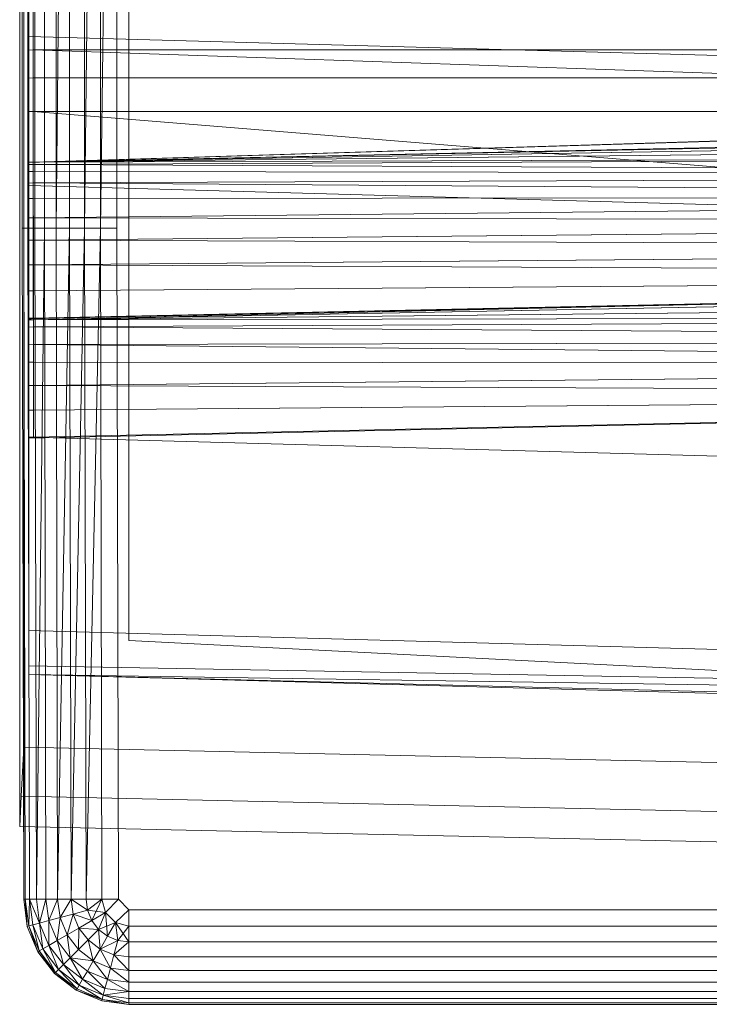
# Model space of a CAD drawing. Header units: metres. Extents: x 397.7 to 427.5, y 12.7 to 28.4.
# Tile 45 of 130: x 407.5527 to 407.6487, y 26.1113 to 26.2484. Entities that reach past the tile are written whole.
import ezdxf

# ---------------------------------------------------------------- set-up
doc = ezdxf.new("R2010")
doc.units = ezdxf.units.M
doc.layers.add('A-DETL-____-MBND', color=7, linetype='Continuous', lineweight=18)

# ---------------------------------------------------------------- blocks, each defined once
blk = doc.blocks.new('Family - Inodor P4-153813-07_CLI_AIRE_P4')
at = {"layer": 'A-DETL-____-MBND', "color": 253, "true_color": 0xaaaaaa}
for p, q in [((0.00056, 0.01465), (0.00056, 0.38826)), ((0.00056, 0.01465), (0.00056, 0.38826)), ((0, 0.36417), (0, 0.03582)), ((0, 0.03582), (0, 0.36417)), ((0.00056, 0.36417), (0.00056, 0.03582)), ((0.00056, 0.03582), (0.00056, 0.36417)), ((0.01521, 0.35403), (0.01521, 0.05064)), ((0.01521, 0.35403), (0.01521, 0.05064)), ((0.00036, 0.10805), (0.00036, 0.29485)), ((0.00036, 0.10805), (0.00036, 0.29485)), ((0.00056, 0.10805), (0.00056, 0.29485)), ((0.00056, 0.29485), (0.00056, 0.10805)), ((0.00056, 0.10805), (0.00056, 0.29485)), ((0.00116, 0.10805), (0.00116, 0.29485)), ((0.00116, 0.29485), (0.00116, 0.10805)), ((0.00116, 0.10805), (0.00116, 0.29485)), ((0.00213, 0.10805), (0.00213, 0.29485)), ((0.00213, 0.29485), (0.00213, 0.10805)), ((0.00213, 0.10805), (0.00213, 0.29485)), ((0.00345, 0.10805), (0.00345, 0.29485)), ((0.00345, 0.29485), (0.00345, 0.10805)), ((0.00345, 0.10805), (0.00345, 0.29485)), ((0.00508, 0.10805), (0.00508, 0.29485)), ((0.00508, 0.29485), (0.00508, 0.10805)), ((0.00696, 0.29485), (0.00508, 0.10805)), ((0.00508, 0.10805), (0.00508, 0.29485)), ((0.00508, 0.10805), (0.00696, 0.29485)), ((0.00696, 0.10805), (0.00696, 0.29485)), ((0.00696, 0.10805), (0.00696, 0.29485)), ((0.00696, 0.10805), (0.00696, 0.29485)), ((0.00904, 0.10805), (0.00904, 0.29485)), ((0.00904, 0.29485), (0.00904, 0.10805)), ((0.01126, 0.29485), (0.00904, 0.10805)), ((0.00904, 0.10805), (0.00904, 0.29485)), ((0.00904, 0.10805), (0.01126, 0.29485)), ((0.01126, 0.10805), (0.01126, 0.29485)), ((0.01354, 0.29485), (0.01126, 0.10805)), ((0.01126, 0.10805), (0.01126, 0.29485)), ((0.01126, 0.10805), (0.01126, 0.29485)), ((0.01126, 0.10805), (0.01354, 0.29485)), ((0.01354, 0.10805), (0.01354, 0.29485)), ((0.01354, 0.29485), (0.01354, 0.10805)), ((0.01354, 0.10805), (0.01354, 0.29485)), ((0.00127, 0.11722), (0.00127, 0.28262)), ((0.00127, 0.13284), (0.00127, 0.26701)), ((0.00127, 0.267), (0.00127, 0.13339)), ((0.00186, 0.26697), (0.00186, 0.13288)), ((0.00186, 0.13288), (0.00186, 0.26697)), ((0.00186, 0.13288), (0.00186, 0.26697)), ((0.00186, 0.13288), (0.00186, 0.26697)), ((0.00127, 0.13475), (0.00127, 0.15852)), ((0.51095, 0.12067), (0.00127, 0.13475)), ((0.00127, 0.11399), (0.00127, 0.13475)), ((0.52327, 0.1334), (0.00127, 0.11723)), ((0.00127, 0.13339), (0.00127, 0.13285)), ((0.00187, 0.11726), (0.52327, 0.1334)), ((0.00187, 0.11726), (0.52327, 0.1334)), ((0.00186, 0.13288), (0.00127, 0.13285)), ((0.00186, 0.13288), (0.00127, 0.13285)), ((0.00186, 0.13288), (0.00127, 0.13284)), ((0.00186, 0.13288), (0.00127, 0.13284)), ((0.00127, 0.13285), (0.00127, 0.12897)), ((0.00127, 0.13284), (0.00127, 0.11728)), ((0.00186, 0.13288), (0.28176, 0.13288)), ((0.28176, 0.13288), (0.00186, 0.13288)), ((0.00186, 0.12899), (0.00186, 0.13288)), ((0.00186, 0.13288), (0.00186, 0.12899)), ((0.28176, 0.13288), (0.00186, 0.13288)), ((0.28176, 0.13288), (0.00186, 0.13288)), ((0.28176, 0.12326), (0.00186, 0.13288)), ((0.00186, 0.13288), (0.00187, 0.11726)), ((0.28176, 0.12326), (0.00186, 0.13288)), ((0.00187, 0.11726), (0.00186, 0.13288)), ((0.00187, 0.11726), (0.51154, 0.13288)), ((0.00187, 0.11726), (0.51154, 0.13288)), ((0.00186, 0.12899), (0.00127, 0.12897)), ((0.00186, 0.12899), (0.00127, 0.12897)), ((0.00127, 0.12897), (0.00127, 0.12431)), ((0.00186, 0.12899), (0.28176, 0.12899)), ((0.28176, 0.12899), (0.00186, 0.12899)), ((0.00186, 0.12431), (0.00186, 0.12899)), ((0.00186, 0.12899), (0.00186, 0.12431)), ((0.00186, 0.12431), (0.00127, 0.12431)), ((0.00127, 0.12431), (0.00186, 0.12431)), ((0.00127, 0.12431), (0.00127, 0.1243)), ((0.00186, 0.12431), (0.00127, 0.1243)), ((0.00127, 0.1243), (0.00186, 0.12431)), ((0.00186, 0.12431), (0.00127, 0.12428)), ((0.00186, 0.12431), (0.00127, 0.12428)), ((0.00127, 0.1243), (0.00127, 0.12428)), ((0.00127, 0.12428), (0.00127, 0.09539)), ((0.00186, 0.12431), (0.28176, 0.12431)), ((0.28176, 0.12431), (0.00186, 0.12431)), ((0.28175, 0.10165), (0.00186, 0.12431)), ((0.00186, 0.12431), (0.00192, 0.09531)), ((0.28175, 0.10165), (0.00186, 0.12431)), ((0.00192, 0.09531), (0.00186, 0.12431)), ((0.28176, 0.12326), (0.00187, 0.11726)), ((0.00187, 0.11726), (0.28176, 0.12326)), ((0.00187, 0.11726), (0.28176, 0.12326)), ((0.00187, 0.11726), (0.28176, 0.12326)), ((0.28176, 0.12295), (0.00187, 0.11726)), ((0.00187, 0.11726), (0.28176, 0.12295)), ((0.28176, 0.12197), (0.00187, 0.11726)), ((0.00187, 0.11726), (0.28176, 0.12197)), ((0.28176, 0.12037), (0.00187, 0.11726)), ((0.00187, 0.11726), (0.28176, 0.12037)), ((0.28176, 0.11819), (0.00187, 0.11726)), ((0.00187, 0.11694), (0.28176, 0.11819)), ((0.00187, 0.11726), (0.28176, 0.11819)), ((0.00187, 0.11694), (0.28176, 0.11819)), ((0.00187, 0.11726), (0.00127, 0.11728)), ((0.00127, 0.11728), (0.00187, 0.11726)), ((0.00127, 0.11728), (0.00127, 0.11723)), ((0.00187, 0.11726), (0.00127, 0.11723)), ((0.00187, 0.11726), (0.00127, 0.11723)), ((0.00127, 0.11722), (0.00187, 0.11726)), ((0.00187, 0.11726), (0.00127, 0.11722)), ((0.00127, 0.11722), (0.00127, 0.11691)), ((0.00187, 0.11694), (0.00127, 0.11691)), ((0.00187, 0.11694), (0.00127, 0.11691)), ((0.00127, 0.11691), (0.00127, 0.11594)), ((0.00187, 0.11694), (0.00187, 0.11726)), ((0.00187, 0.11726), (0.00187, 0.11694)), ((0.28176, 0.11552), (0.00187, 0.11694)), ((0.28176, 0.11552), (0.00187, 0.11694)), ((0.00187, 0.11596), (0.00187, 0.11694)), ((0.00187, 0.11694), (0.00187, 0.11596)), ((0.00187, 0.11596), (0.00127, 0.11594)), ((0.00187, 0.11596), (0.00127, 0.11594)), ((0.00127, 0.11594), (0.00127, 0.11434)), ((0.28176, 0.11552), (0.00187, 0.11596)), ((0.28176, 0.11552), (0.00187, 0.11596)), ((0.00187, 0.11436), (0.00187, 0.11596)), ((0.00187, 0.11596), (0.00187, 0.11436)), ((0.28176, 0.11552), (0.00187, 0.11436)), ((0.00187, 0.11436), (0.28176, 0.11552)), ((0.00187, 0.11436), (0.00127, 0.11434)), ((0.00187, 0.11436), (0.00127, 0.11434)), ((0.00127, 0.11434), (0.00127, 0.11218)), ((0.51095, 0.09991), (0.00127, 0.11399)), ((0.00127, 0.07896), (0.00127, 0.11399)), ((0.28176, 0.11242), (0.00187, 0.11436)), ((0.28176, 0.11242), (0.00187, 0.11436)), ((0.00187, 0.11219), (0.00187, 0.11436)), ((0.00187, 0.11436), (0.00187, 0.11219)), ((0.28176, 0.11242), (0.00187, 0.11219)), ((0.00187, 0.10951), (0.28176, 0.11242)), ((0.00187, 0.11219), (0.28176, 0.11242)), ((0.00187, 0.10951), (0.28176, 0.11242)), ((0.00187, 0.11219), (0.00127, 0.11218)), ((0.00187, 0.11219), (0.00127, 0.11218)), ((0.00127, 0.11218), (0.00127, 0.10951)), ((0.00187, 0.10951), (0.00187, 0.11219)), ((0.00187, 0.11219), (0.00187, 0.10951)), ((0.00187, 0.10951), (0.00127, 0.10951)), ((0.00127, 0.10951), (0.00187, 0.10951)), ((0.00187, 0.10951), (0.00127, 0.10951)), ((0.00187, 0.10951), (0.00127, 0.10951)), ((0.00127, 0.10951), (0.00127, 0.10642)), ((0.28176, 0.10898), (0.00187, 0.10951)), ((0.28176, 0.10898), (0.00187, 0.10951)), ((0.00187, 0.10641), (0.00187, 0.10951)), ((0.00187, 0.10951), (0.00187, 0.10641)), ((0.28176, 0.10898), (0.00187, 0.10641)), ((0.00187, 0.10641), (0.28176, 0.10898)), ((0.00056, 0.10805), (0.00036, 0.10805)), ((0.00056, 0.01465), (0.00036, 0.10805)), ((0.00036, 0.10805), (0.00056, 0.10805)), ((0.00056, 0.10805), (0.00036, 0.10805)), ((0.00056, 0.01465), (0.00036, 0.10805)), ((0.00116, 0.10805), (0.00056, 0.10805)), ((0.00076, 0.01465), (0.00056, 0.10805)), ((0.00056, 0.10805), (0.00116, 0.10805)), ((0.00056, 0.10805), (0.00056, 0.01465)), ((0.00116, 0.10805), (0.00056, 0.10805)), ((0.00076, 0.01465), (0.00056, 0.10805)), ((0.00076, 0.01465), (0.00056, 0.10805)), ((0.00056, 0.01465), (0.00056, 0.10805)), ((0.00213, 0.10805), (0.00116, 0.10805)), ((0.00136, 0.01465), (0.00116, 0.10805)), ((0.00116, 0.10805), (0.00213, 0.10805)), ((0.00116, 0.10805), (0.00136, 0.01465)), ((0.00213, 0.10805), (0.00116, 0.10805)), ((0.00136, 0.01465), (0.00116, 0.10805)), ((0.00345, 0.10805), (0.00213, 0.10805)), ((0.00233, 0.01465), (0.00213, 0.10805)), ((0.00213, 0.10805), (0.00345, 0.10805)), ((0.00213, 0.10805), (0.00233, 0.01465)), ((0.00345, 0.10805), (0.00213, 0.10805)), ((0.00233, 0.01465), (0.00213, 0.10805)), ((0.00345, 0.10805), (0.00233, 0.01465)), ((0.00233, 0.01465), (0.00345, 0.10805)), ((0.00365, 0.01465), (0.00345, 0.10805)), ((0.00345, 0.10805), (0.00508, 0.10805)), ((0.00508, 0.10805), (0.00345, 0.10805)), ((0.00365, 0.01465), (0.00345, 0.10805)), ((0.00365, 0.01465), (0.00345, 0.10805)), ((0.00528, 0.01465), (0.00508, 0.10805)), ((0.00696, 0.10805), (0.00508, 0.10805)), ((0.00508, 0.10805), (0.00528, 0.01465)), ((0.00696, 0.10805), (0.00508, 0.10805)), ((0.00528, 0.01465), (0.00508, 0.10805)), ((0.00696, 0.10805), (0.00528, 0.01465)), ((0.00528, 0.01465), (0.00696, 0.10805)), ((0.00716, 0.01465), (0.00696, 0.10805)), ((0.00696, 0.10805), (0.00904, 0.10805)), ((0.00904, 0.10805), (0.00696, 0.10805)), ((0.00716, 0.01465), (0.00696, 0.10805)), ((0.00716, 0.01465), (0.00696, 0.10805)), ((0.00904, 0.10805), (0.00716, 0.01465)), ((0.00716, 0.01465), (0.00904, 0.10805)), ((0.00924, 0.01465), (0.00904, 0.10805)), ((0.01126, 0.10805), (0.00904, 0.10805)), ((0.01126, 0.10805), (0.00904, 0.10805)), ((0.00924, 0.01465), (0.00904, 0.10805)), ((0.00924, 0.01465), (0.00904, 0.10805)), ((0.01126, 0.10805), (0.00924, 0.01465)), ((0.00924, 0.01465), (0.01126, 0.10805)), ((0.01146, 0.01465), (0.01126, 0.10805)), ((0.01354, 0.10805), (0.01126, 0.10805)), ((0.01354, 0.10805), (0.01126, 0.10805)), ((0.01146, 0.01465), (0.01126, 0.10805)), ((0.01146, 0.01465), (0.01126, 0.10805)), ((0.01374, 0.01465), (0.01354, 0.10805)), ((0.01354, 0.10805), (0.01374, 0.01465)), ((0.01354, 0.10805), (0.01374, 0.01465)), ((0.00187, 0.10641), (0.00127, 0.10642)), ((0.00127, 0.10642), (0.00187, 0.10641)), ((0.00127, 0.10642), (0.00127, 0.10642)), ((0.00187, 0.10641), (0.00127, 0.10642)), ((0.00127, 0.10642), (0.00187, 0.10641)), ((0.00127, 0.10642), (0.00127, 0.10641)), ((0.00187, 0.10641), (0.00127, 0.10641)), ((0.00187, 0.10641), (0.00127, 0.10641)), ((0.00127, 0.10641), (0.00127, 0.10299)), ((0.28176, 0.10533), (0.00187, 0.10641)), ((0.00187, 0.10641), (0.00187, 0.10298)), ((0.28176, 0.10533), (0.00187, 0.10641)), ((0.00187, 0.10298), (0.00187, 0.10641)), ((0.28176, 0.10533), (0.00187, 0.10298)), ((0.00187, 0.10298), (0.28176, 0.10533)), ((0.00187, 0.10298), (0.00127, 0.10299)), ((0.00127, 0.10299), (0.00187, 0.10298)), ((0.00127, 0.10299), (0.00127, 0.10298)), ((0.00187, 0.10298), (0.00127, 0.10298)), ((0.00127, 0.10298), (0.00187, 0.10298)), ((0.00127, 0.10298), (0.00127, 0.10297)), ((0.00187, 0.10298), (0.00127, 0.10297)), ((0.00187, 0.10298), (0.00127, 0.10297)), ((0.00127, 0.10297), (0.00127, 0.09933)), ((0.28176, 0.10156), (0.00187, 0.10298)), ((0.28176, 0.10156), (0.00187, 0.10298)), ((0.00187, 0.09932), (0.00187, 0.10298)), ((0.00187, 0.10298), (0.00187, 0.09932)), ((0.28176, 0.10156), (0.00127, 0.09542)), ((0.28176, 0.10156), (0.00187, 0.09932)), ((0.00187, 0.09555), (0.28176, 0.10156)), ((0.00187, 0.09932), (0.28176, 0.10156)), ((0.00187, 0.09555), (0.28176, 0.10156)), ((0.28175, 0.10165), (0.00192, 0.09531)), ((0.00192, 0.09531), (0.28175, 0.10165)), ((0.28181, 0.10065), (0.00192, 0.09531)), ((0.00192, 0.09531), (0.28181, 0.10065)), ((0.00187, 0.09932), (0.00127, 0.09933)), ((0.00127, 0.09933), (0.00187, 0.09932)), ((0.00127, 0.09933), (0.00127, 0.09932)), ((0.00187, 0.09932), (0.00127, 0.09932)), ((0.00187, 0.09932), (0.00127, 0.09932)), ((0.00127, 0.09932), (0.00127, 0.09556)), ((0.00187, 0.09555), (0.00187, 0.09932)), ((0.00187, 0.09932), (0.00187, 0.09555)), ((0.28181, 0.0982), (0.00192, 0.09531)), ((0.00192, 0.09531), (0.28181, 0.0982)), ((0.00187, 0.09555), (0.00127, 0.09556)), ((0.00127, 0.09556), (0.00187, 0.09555)), ((0.00127, 0.09556), (0.00127, 0.09555)), ((0.00187, 0.09555), (0.00127, 0.09552)), ((0.00187, 0.09555), (0.00127, 0.09555)), ((0.00127, 0.09555), (0.00187, 0.09555)), ((0.00127, 0.09555), (0.00127, 0.09553)), ((0.00187, 0.09555), (0.00127, 0.09553)), ((0.00127, 0.09553), (0.00187, 0.09555)), ((0.00187, 0.09555), (0.00127, 0.09552)), ((0.00127, 0.09553), (0.00127, 0.09552)), ((0.00127, 0.09552), (0.00127, 0.09542)), ((0.00192, 0.09531), (0.00127, 0.09539)), ((0.00127, 0.09539), (0.00192, 0.09531)), ((0.00127, 0.09539), (0.00127, 0.09528)), ((0.00192, 0.09531), (0.00127, 0.09528)), ((0.00192, 0.09531), (0.00127, 0.09528)), ((0.00127, 0.09528), (0.00127, 0.09428)), ((0.28181, 0.09576), (0.00192, 0.09531)), ((0.00192, 0.09431), (0.28181, 0.09576)), ((0.00192, 0.09531), (0.28181, 0.09576)), ((0.00192, 0.09431), (0.28181, 0.09576)), ((0.00192, 0.09431), (0.00192, 0.09531)), ((0.00192, 0.09531), (0.00192, 0.09431)), ((0.00192, 0.09431), (0.00127, 0.09428)), ((0.00192, 0.09431), (0.00127, 0.09428)), ((0.00127, 0.09428), (0.00127, 0.09183)), ((0.28181, 0.09248), (0.00192, 0.09431)), ((0.28181, 0.09248), (0.00192, 0.09431)), ((0.00192, 0.09185), (0.00192, 0.09431)), ((0.00192, 0.09431), (0.00192, 0.09185)), ((0.00192, 0.09185), (0.00127, 0.09183)), ((0.00192, 0.09185), (0.00127, 0.09183)), ((0.28181, 0.09248), (0.00192, 0.09185)), ((0.00192, 0.09185), (0.28181, 0.09248)), ((0.28181, 0.08906), (0.00192, 0.09185)), ((0.28181, 0.08906), (0.00192, 0.09185)), ((0.00192, 0.08942), (0.00192, 0.09185)), ((0.00192, 0.09185), (0.00192, 0.08942)), ((0.00127, 0.09183), (0.00127, 0.08941)), ((0.00192, 0.08942), (0.00127, 0.08941)), ((0.00192, 0.08942), (0.00127, 0.08941)), ((0.00127, 0.08941), (0.00127, 0.08614)), ((0.28181, 0.08906), (0.00192, 0.08942)), ((0.28181, 0.08906), (0.00192, 0.08942)), ((0.00192, 0.08614), (0.00192, 0.08942)), ((0.00192, 0.08942), (0.00192, 0.08614)), ((0.28181, 0.08906), (0.00192, 0.08614)), ((0.00192, 0.08614), (0.28181, 0.08906)), ((0.00192, 0.08614), (0.00127, 0.08614)), ((0.00127, 0.08614), (0.00192, 0.08614)), ((0.00127, 0.08614), (0.00127, 0.08614)), ((0.00192, 0.08614), (0.00127, 0.08614)), ((0.00192, 0.08614), (0.00127, 0.08614)), ((0.00127, 0.08614), (0.00127, 0.08273)), ((0.28181, 0.08497), (0.00192, 0.08614)), ((0.00192, 0.08614), (0.00192, 0.08272)), ((0.28181, 0.08497), (0.00192, 0.08614)), ((0.00192, 0.08272), (0.00192, 0.08614)), ((0.28181, 0.08497), (0.00127, 0.07882)), ((0.28181, 0.08497), (0.00192, 0.08272)), ((0.00192, 0.07896), (0.28181, 0.08497)), ((0.00192, 0.08272), (0.28181, 0.08497)), ((0.00192, 0.07896), (0.28181, 0.08497)), ((0.00192, 0.08272), (0.00127, 0.08273)), ((0.00127, 0.08273), (0.00192, 0.08272)), ((0.00127, 0.08273), (0.00127, 0.08272)), ((0.00192, 0.08272), (0.00127, 0.08272)), ((0.00127, 0.08272), (0.00192, 0.08272)), ((0.00127, 0.08272), (0.00127, 0.08271)), ((0.00192, 0.08272), (0.00127, 0.08271)), ((0.00192, 0.08272), (0.00127, 0.08271)), ((0.00127, 0.08271), (0.00127, 0.07897)), ((0.00192, 0.07896), (0.00192, 0.08272)), ((0.00192, 0.08272), (0.00192, 0.07896)), ((0.00192, 0.07896), (0.00127, 0.07897)), ((0.00127, 0.07897), (0.00192, 0.07896)), ((0.00127, 0.07897), (0.00127, 0.07896)), ((0.51095, 0.06488), (0.00127, 0.07896)), ((0.00127, 0.05207), (0.00127, 0.07896)), ((0.00192, 0.07896), (0.00127, 0.07894)), ((0.00192, 0.07896), (0.00127, 0.07896)), ((0.00127, 0.07896), (0.00192, 0.07896)), ((0.00127, 0.07896), (0.00127, 0.07894)), ((0.00192, 0.07896), (0.00127, 0.07894)), ((0.00127, 0.07894), (0.00192, 0.07896)), ((0.00192, 0.07896), (0.00127, 0.07894)), ((0.00127, 0.07894), (0.00127, 0.07882)), ((0.00127, 0.07894), (0.00127, 0.07894)), ((0.51095, 0.03799), (0.00127, 0.05207)), ((0.00127, 0.04712), (0.00127, 0.05207)), ((0.01521, 0.05064), (0.15161, 0.0437)), ((0.17966, 0.04228), (0.01521, 0.05064)), ((0.51095, 0.03799), (0.00127, 0.04712)), ((0.00127, 0.04594), (0.00127, 0.04712)), ((0.51095, 0.03799), (0.00127, 0.04594)), ((0.51095, 0.03305), (0.00127, 0.04594)), ((0.51095, 0.03186), (0.00127, 0.04594)), ((0, 0.03582), (0, 0.02899)), ((0, 0.02899), (0, 0.03582)), ((0.00056, 0.03582), (0.00022, 0.02899)), ((0.00022, 0.02899), (0.00056, 0.03582)), ((0.00056, 0.03582), (0.31998, 0.0287)), ((0.00056, 0.03582), (0.31998, 0.0287)), ((0.00022, 0.02899), (0, 0.02477)), ((0, 0.02477), (0.00022, 0.02899)), ((0, 0.02899), (0, 0.02477)), ((0, 0.02477), (0, 0.02899)), ((0.00022, 0.02899), (0.31971, 0.02187)), ((0.00022, 0.02899), (0.31971, 0.02187)), ((0, 0.02477), (0.31954, 0.01764)), ((0, 0.02477), (0.31954, 0.01764)), ((0.00076, 0.01465), (0.00056, 0.01465)), ((0.00106, 0.01086), (0.00056, 0.01465)), ((0.00106, 0.01086), (0.00056, 0.01465)), ((0.00106, 0.01086), (0.00056, 0.01465)), ((0.00076, 0.01465), (0.00056, 0.01465)), ((0.00076, 0.01465), (0.00056, 0.01465)), ((0.00106, 0.01086), (0.00056, 0.01465)), ((0.00136, 0.01465), (0.00076, 0.01465)), ((0.00126, 0.01091), (0.00076, 0.01465)), ((0.00076, 0.01465), (0.00136, 0.01465)), ((0.00076, 0.01465), (0.00106, 0.01086)), ((0.00136, 0.01465), (0.00076, 0.01465)), ((0.00126, 0.01091), (0.00076, 0.01465)), ((0.00126, 0.01091), (0.00076, 0.01465)), ((0.00106, 0.01086), (0.00076, 0.01465)), ((0.00136, 0.01465), (0.00126, 0.01091)), ((0.00126, 0.01091), (0.00136, 0.01465)), ((0.00233, 0.01465), (0.00136, 0.01465)), ((0.00183, 0.01106), (0.00136, 0.01465)), ((0.00136, 0.01465), (0.00233, 0.01465)), ((0.00233, 0.01465), (0.00136, 0.01465)), ((0.00277, 0.01132), (0.00136, 0.01465)), ((0.00277, 0.01132), (0.00136, 0.01465)), ((0.00183, 0.01106), (0.00136, 0.01465)), ((0.00183, 0.01106), (0.00136, 0.01465)), ((0.00365, 0.01465), (0.00233, 0.01465)), ((0.00233, 0.01465), (0.00277, 0.01132)), ((0.00365, 0.01465), (0.00233, 0.01465)), ((0.00233, 0.01465), (0.00277, 0.01132)), ((0.00365, 0.01465), (0.00233, 0.01465)), ((0.00277, 0.01132), (0.00233, 0.01465)), ((0.00365, 0.01465), (0.00277, 0.01132)), ((0.00277, 0.01132), (0.00365, 0.01465)), ((0.00528, 0.01465), (0.00365, 0.01465)), ((0.00405, 0.01166), (0.00365, 0.01465)), ((0.00365, 0.01465), (0.00528, 0.01465)), ((0.00528, 0.01465), (0.00365, 0.01465)), ((0.00405, 0.01166), (0.00365, 0.01465)), ((0.00405, 0.01166), (0.00365, 0.01465)), ((0.00528, 0.01465), (0.00405, 0.01166)), ((0.00405, 0.01166), (0.00528, 0.01465)), ((0.00716, 0.01465), (0.00528, 0.01465)), ((0.00562, 0.01208), (0.00528, 0.01465)), ((0.00716, 0.01465), (0.00528, 0.01465)), ((0.00716, 0.01465), (0.00528, 0.01465)), ((0.00562, 0.01208), (0.00528, 0.01465)), ((0.00562, 0.01208), (0.00528, 0.01465)), ((0.00716, 0.01465), (0.00562, 0.01208)), ((0.00562, 0.01208), (0.00716, 0.01465)), ((0.00924, 0.01465), (0.00716, 0.01465)), ((0.00744, 0.01257), (0.00716, 0.01465)), ((0.00924, 0.01465), (0.00716, 0.01465)), ((0.00924, 0.01465), (0.00716, 0.01465)), ((0.00945, 0.01311), (0.00716, 0.01465)), ((0.00945, 0.01311), (0.00716, 0.01465)), ((0.00744, 0.01257), (0.00716, 0.01465)), ((0.00744, 0.01257), (0.00716, 0.01465)), ((0.01146, 0.01465), (0.00924, 0.01465)), ((0.00924, 0.01465), (0.00945, 0.01311)), ((0.01146, 0.01465), (0.00924, 0.01465)), ((0.00924, 0.01465), (0.00945, 0.01311)), ((0.01146, 0.01465), (0.00924, 0.01465)), ((0.00945, 0.01311), (0.00924, 0.01465)), ((0.01146, 0.01465), (0.00945, 0.01311)), ((0.01146, 0.01465), (0.00945, 0.01311)), ((0.00945, 0.01311), (0.01146, 0.01465)), ((0.01004, 0.01167), (0.01146, 0.01465)), ((0.01004, 0.01167), (0.01146, 0.01465)), ((0.01374, 0.01465), (0.01146, 0.01465)), ((0.01196, 0.01277), (0.01146, 0.01465)), ((0.01146, 0.01465), (0.01374, 0.01465)), ((0.01196, 0.01277), (0.01146, 0.01465)), ((0.01146, 0.01465), (0.01374, 0.01465)), ((0.01196, 0.01277), (0.01146, 0.01465)), ((0.01374, 0.01465), (0.01196, 0.01277)), ((0.01196, 0.01277), (0.01374, 0.01465)), ((0.01196, 0.01277), (0.01374, 0.01465)), ((0.01521, 0.01318), (0.01374, 0.01465)), ((0.01374, 0.01465), (0.01521, 0.01318)), ((0.01521, 0.01318), (0.01374, 0.01465)), ((0.00744, 0.01257), (0.00562, 0.01208)), ((0.00744, 0.01257), (0.00562, 0.01208)), ((0.00562, 0.01208), (0.00744, 0.01257)), ((0.00661, 0.00968), (0.00744, 0.01257)), ((0.00661, 0.00968), (0.00744, 0.01257)), ((0.00945, 0.01311), (0.00744, 0.01257)), ((0.00945, 0.01311), (0.00744, 0.01257)), ((0.00744, 0.01257), (0.00945, 0.01311)), ((0.00824, 0.01062), (0.00744, 0.01257)), ((0.01004, 0.01167), (0.00744, 0.01257)), ((0.01004, 0.01167), (0.00744, 0.01257)), ((0.00824, 0.01062), (0.00744, 0.01257)), ((0.00824, 0.01062), (0.00744, 0.01257)), ((0.01196, 0.01277), (0.00945, 0.01311)), ((0.01004, 0.01167), (0.00945, 0.01311)), ((0.01004, 0.01167), (0.00945, 0.01311)), ((0.01004, 0.01167), (0.00945, 0.01311)), ((0.01196, 0.01277), (0.01004, 0.01167)), ((0.01196, 0.01277), (0.01004, 0.01167)), ((0.01004, 0.01167), (0.01196, 0.01277)), ((0.01196, 0.01277), (0.01099, 0.01043)), ((0.01099, 0.01043), (0.01196, 0.01277)), ((0.01099, 0.01043), (0.01196, 0.01277)), ((0.01334, 0.0114), (0.01196, 0.01277)), ((0.01196, 0.01277), (0.01334, 0.0114)), ((0.01334, 0.0114), (0.01196, 0.01277)), ((0.01223, 0.00948), (0.01196, 0.01277)), ((0.01223, 0.00948), (0.01196, 0.01277)), ((0.01521, 0.01318), (0.01334, 0.0114)), ((0.01521, 0.01318), (0.01334, 0.0114)), ((0.01334, 0.0114), (0.01521, 0.01318)), ((0.15024, 0.01318), (0.01521, 0.01318)), ((0.01521, 0.0109), (0.01521, 0.01318)), ((0.01521, 0.01318), (0.15024, 0.01318)), ((0.15024, 0.01318), (0.01521, 0.01318)), ((0.01521, 0.0109), (0.01521, 0.01318)), ((0.01521, 0.0109), (0.01521, 0.01318)), ((0.00183, 0.01106), (0.00126, 0.01091)), ((0.00183, 0.01106), (0.00126, 0.01091)), ((0.00126, 0.01091), (0.00183, 0.01106)), ((0.00277, 0.01132), (0.00183, 0.01106)), ((0.00277, 0.01132), (0.00183, 0.01106)), ((0.00183, 0.01106), (0.00277, 0.01132)), ((0.00322, 0.00772), (0.00183, 0.01106)), ((0.00322, 0.00772), (0.00183, 0.01106)), ((0.0027, 0.00743), (0.00183, 0.01106)), ((0.00322, 0.00772), (0.00183, 0.01106)), ((0.0027, 0.00743), (0.00183, 0.01106)), ((0.00405, 0.01166), (0.00277, 0.01132)), ((0.00405, 0.01166), (0.00277, 0.01132)), ((0.00277, 0.01132), (0.00405, 0.01166)), ((0.00406, 0.00821), (0.00277, 0.01132)), ((0.00406, 0.00821), (0.00277, 0.01132)), ((0.00322, 0.00772), (0.00277, 0.01132)), ((0.00406, 0.00821), (0.00277, 0.01132)), ((0.00322, 0.00772), (0.00277, 0.01132)), ((0.00562, 0.01208), (0.00405, 0.01166)), ((0.00562, 0.01208), (0.00405, 0.01166)), ((0.00405, 0.01166), (0.00562, 0.01208)), ((0.0052, 0.00887), (0.00405, 0.01166)), ((0.0052, 0.00887), (0.00405, 0.01166)), ((0.00406, 0.00821), (0.00405, 0.01166)), ((0.0052, 0.00887), (0.00405, 0.01166)), ((0.00406, 0.00821), (0.00405, 0.01166)), ((0.0052, 0.00887), (0.00562, 0.01208)), ((0.0052, 0.00887), (0.00562, 0.01208)), ((0.00661, 0.00968), (0.00562, 0.01208)), ((0.00661, 0.00968), (0.00562, 0.01208)), ((0.00661, 0.00968), (0.00562, 0.01208)), ((0.01004, 0.01167), (0.00824, 0.01062)), ((0.01004, 0.01167), (0.00824, 0.01062)), ((0.00824, 0.01062), (0.01004, 0.01167)), ((0.01099, 0.01043), (0.01004, 0.01167)), ((0.01099, 0.01043), (0.01004, 0.01167)), ((0.01099, 0.01043), (0.01004, 0.01167)), ((0.01334, 0.0114), (0.01099, 0.01043)), ((0.01334, 0.0114), (0.01223, 0.00948)), ((0.01334, 0.0114), (0.01223, 0.00948)), ((0.01223, 0.00948), (0.01334, 0.0114)), ((0.01521, 0.0109), (0.01334, 0.0114)), ((0.01367, 0.00888), (0.01334, 0.0114)), ((0.01521, 0.0109), (0.01334, 0.0114)), ((0.01367, 0.00888), (0.01334, 0.0114)), ((0.01521, 0.0109), (0.01334, 0.0114)), ((0.01521, 0.00868), (0.01334, 0.0114)), ((0.01521, 0.00868), (0.01334, 0.0114)), ((0.01367, 0.00888), (0.01334, 0.0114)), ((0.00126, 0.01091), (0.00106, 0.01086)), ((0.00126, 0.01091), (0.00106, 0.01086)), ((0.00106, 0.01086), (0.00126, 0.01091)), ((0.00253, 0.00733), (0.00106, 0.01086)), ((0.00253, 0.00733), (0.00106, 0.01086)), ((0.00253, 0.00733), (0.00106, 0.01086)), ((0.00253, 0.00733), (0.00106, 0.01086)), ((0.0027, 0.00743), (0.00126, 0.01091)), ((0.0027, 0.00743), (0.00126, 0.01091)), ((0.00253, 0.00733), (0.00126, 0.01091)), ((0.0027, 0.00743), (0.00126, 0.01091)), ((0.00253, 0.00733), (0.00126, 0.01091)), ((0.00661, 0.00968), (0.0052, 0.00887)), ((0.00661, 0.00968), (0.0052, 0.00887)), ((0.0052, 0.00887), (0.00661, 0.00968)), ((0.00824, 0.01062), (0.00661, 0.00968)), ((0.00824, 0.01062), (0.00661, 0.00968)), ((0.00661, 0.00968), (0.00824, 0.01062)), ((0.00819, 0.00763), (0.00661, 0.00968)), ((0.00819, 0.00763), (0.00661, 0.00968)), ((0.00704, 0.00648), (0.00661, 0.00968)), ((0.00819, 0.00763), (0.00661, 0.00968)), ((0.00704, 0.00648), (0.00661, 0.00968)), ((0.00819, 0.00763), (0.00824, 0.01062)), ((0.00819, 0.00763), (0.00824, 0.01062)), ((0.00952, 0.00896), (0.00824, 0.01062)), ((0.01099, 0.01043), (0.00824, 0.01062)), ((0.01099, 0.01043), (0.00824, 0.01062)), ((0.00952, 0.00896), (0.00824, 0.01062)), ((0.00952, 0.00896), (0.00824, 0.01062)), ((0.01099, 0.01043), (0.00952, 0.00896)), ((0.01099, 0.01043), (0.00952, 0.00896)), ((0.00952, 0.00896), (0.01099, 0.01043)), ((0.01223, 0.00948), (0.01099, 0.01043)), ((0.01223, 0.00948), (0.01099, 0.01043)), ((0.01223, 0.00948), (0.01099, 0.01043)), ((0.01119, 0.00768), (0.01099, 0.01043)), ((0.01119, 0.00768), (0.01099, 0.01043)), ((0.01521, 0.0109), (0.01367, 0.00888)), ((0.15024, 0.0109), (0.01521, 0.0109)), ((0.01521, 0.00868), (0.01521, 0.0109)), ((0.01521, 0.0109), (0.15024, 0.0109)), ((0.01521, 0.0109), (0.01521, 0.00868)), ((0.15024, 0.0109), (0.01521, 0.0109)), ((0.01521, 0.00868), (0.01521, 0.0109)), ((0.0052, 0.00887), (0.00406, 0.00821)), ((0.0052, 0.00887), (0.00406, 0.00821)), ((0.00406, 0.00821), (0.0052, 0.00887)), ((0.00704, 0.00648), (0.0052, 0.00887)), ((0.00704, 0.00648), (0.0052, 0.00887)), ((0.00611, 0.00554), (0.0052, 0.00887)), ((0.00704, 0.00648), (0.0052, 0.00887)), ((0.00611, 0.00554), (0.0052, 0.00887)), ((0.00952, 0.00896), (0.00819, 0.00763)), ((0.00952, 0.00896), (0.00819, 0.00763)), ((0.00819, 0.00763), (0.00952, 0.00896)), ((0.01119, 0.00768), (0.00952, 0.00896)), ((0.01119, 0.00768), (0.00952, 0.00896)), ((0.01119, 0.00768), (0.00952, 0.00896)), ((0.01025, 0.00605), (0.00952, 0.00896)), ((0.01025, 0.00605), (0.00952, 0.00896)), ((0.01223, 0.00948), (0.01119, 0.00768)), ((0.01223, 0.00948), (0.01119, 0.00768)), ((0.01119, 0.00768), (0.01223, 0.00948)), ((0.01367, 0.00888), (0.01119, 0.00768)), ((0.01119, 0.00768), (0.01367, 0.00888)), ((0.01367, 0.00888), (0.01223, 0.00948)), ((0.01367, 0.00888), (0.01223, 0.00948)), ((0.01367, 0.00888), (0.01223, 0.00948)), ((0.01313, 0.00687), (0.01367, 0.00888)), ((0.01313, 0.00687), (0.01367, 0.00888)), ((0.01313, 0.00687), (0.01367, 0.00888)), ((0.01521, 0.00868), (0.01313, 0.00687)), ((0.01313, 0.00687), (0.01521, 0.00868)), ((0.01521, 0.00868), (0.01367, 0.00888)), ((0.01521, 0.00868), (0.01367, 0.00888)), ((0.01521, 0.00868), (0.01367, 0.00888)), ((0.15024, 0.00868), (0.01521, 0.00868)), ((0.01521, 0.0066), (0.01521, 0.00868)), ((0.01521, 0.00868), (0.15024, 0.00868)), ((0.15024, 0.00868), (0.01521, 0.00868)), ((0.01521, 0.0066), (0.01521, 0.00868)), ((0.01521, 0.0066), (0.01521, 0.00868)), ((0.0027, 0.00743), (0.00253, 0.00733)), ((0.0027, 0.00743), (0.00253, 0.00733)), ((0.00253, 0.00733), (0.0027, 0.00743)), ((0.00485, 0.00429), (0.00253, 0.00733)), ((0.00485, 0.00429), (0.00253, 0.00733)), ((0.00485, 0.00429), (0.00253, 0.00733)), ((0.00485, 0.00429), (0.00253, 0.00733)), ((0.00322, 0.00772), (0.0027, 0.00743)), ((0.00322, 0.00772), (0.0027, 0.00743)), ((0.0027, 0.00743), (0.00322, 0.00772)), ((0.005, 0.00443), (0.0027, 0.00743)), ((0.005, 0.00443), (0.0027, 0.00743)), ((0.00485, 0.00429), (0.0027, 0.00743)), ((0.005, 0.00443), (0.0027, 0.00743)), ((0.00485, 0.00429), (0.0027, 0.00743)), ((0.00406, 0.00821), (0.00322, 0.00772)), ((0.00406, 0.00821), (0.00322, 0.00772)), ((0.00322, 0.00772), (0.00406, 0.00821)), ((0.00542, 0.00485), (0.00322, 0.00772)), ((0.00542, 0.00485), (0.00322, 0.00772)), ((0.005, 0.00443), (0.00322, 0.00772)), ((0.00542, 0.00485), (0.00322, 0.00772)), ((0.005, 0.00443), (0.00322, 0.00772)), ((0.00611, 0.00554), (0.00406, 0.00821)), ((0.00611, 0.00554), (0.00406, 0.00821)), ((0.00542, 0.00485), (0.00406, 0.00821)), ((0.00611, 0.00554), (0.00406, 0.00821)), ((0.00542, 0.00485), (0.00406, 0.00821)), ((0.00819, 0.00763), (0.00704, 0.00648)), ((0.00819, 0.00763), (0.00704, 0.00648)), ((0.00704, 0.00648), (0.00819, 0.00763)), ((0.01025, 0.00605), (0.00819, 0.00763)), ((0.01025, 0.00605), (0.00819, 0.00763)), ((0.01025, 0.00605), (0.00819, 0.00763)), ((0.01119, 0.00768), (0.01025, 0.00605)), ((0.01119, 0.00768), (0.01025, 0.00605)), ((0.01025, 0.00605), (0.01119, 0.00768)), ((0.01313, 0.00687), (0.01119, 0.00768)), ((0.01313, 0.00687), (0.01119, 0.00768)), ((0.01313, 0.00687), (0.01119, 0.00768)), ((0.01264, 0.00505), (0.01119, 0.00768)), ((0.01264, 0.00505), (0.01119, 0.00768)), ((0.01313, 0.00687), (0.01264, 0.00505)), ((0.01313, 0.00687), (0.01264, 0.00505)), ((0.01264, 0.00505), (0.01313, 0.00687)), ((0.01521, 0.0066), (0.01313, 0.00687)), ((0.01521, 0.0066), (0.01313, 0.00687)), ((0.01521, 0.0066), (0.01313, 0.00687)), ((0.01521, 0.00472), (0.01313, 0.00687)), ((0.01521, 0.00472), (0.01313, 0.00687)), ((0.00611, 0.00554), (0.00542, 0.00485)), ((0.00611, 0.00554), (0.00542, 0.00485)), ((0.00542, 0.00485), (0.00611, 0.00554)), ((0.00704, 0.00648), (0.00611, 0.00554)), ((0.00704, 0.00648), (0.00611, 0.00554)), ((0.00611, 0.00554), (0.00704, 0.00648)), ((0.00877, 0.0035), (0.00611, 0.00554)), ((0.00877, 0.0035), (0.00611, 0.00554)), ((0.00829, 0.00265), (0.00611, 0.00554)), ((0.00877, 0.0035), (0.00611, 0.00554)), ((0.00829, 0.00265), (0.00611, 0.00554)), ((0.00943, 0.00464), (0.00704, 0.00648)), ((0.01025, 0.00605), (0.00704, 0.00648)), ((0.01025, 0.00605), (0.00704, 0.00648)), ((0.00943, 0.00464), (0.00704, 0.00648)), ((0.00877, 0.0035), (0.00704, 0.00648)), ((0.00943, 0.00464), (0.00704, 0.00648)), ((0.00877, 0.0035), (0.00704, 0.00648)), ((0.01025, 0.00605), (0.00943, 0.00464)), ((0.01025, 0.00605), (0.00943, 0.00464)), ((0.00943, 0.00464), (0.01025, 0.00605)), ((0.01264, 0.00505), (0.01025, 0.00605)), ((0.01264, 0.00505), (0.01025, 0.00605)), ((0.01264, 0.00505), (0.01025, 0.00605)), ((0.01222, 0.00348), (0.01025, 0.00605)), ((0.01222, 0.00348), (0.01025, 0.00605)), ((0.15024, 0.0066), (0.01521, 0.0066)), ((0.01521, 0.0066), (0.01521, 0.00472)), ((0.01521, 0.0066), (0.15024, 0.0066)), ((0.01521, 0.0066), (0.01521, 0.00472)), ((0.15024, 0.0066), (0.01521, 0.0066)), ((0.01521, 0.00472), (0.01521, 0.0066)), ((0.005, 0.00443), (0.00485, 0.00429)), ((0.005, 0.00443), (0.00485, 0.00429)), ((0.00485, 0.00429), (0.005, 0.00443)), ((0.00789, 0.00196), (0.00485, 0.00429)), ((0.00789, 0.00196), (0.00485, 0.00429)), ((0.00789, 0.00196), (0.00485, 0.00429)), ((0.00799, 0.00214), (0.00485, 0.00429)), ((0.00799, 0.00214), (0.00485, 0.00429)), ((0.00789, 0.00196), (0.00485, 0.00429)), ((0.00542, 0.00485), (0.005, 0.00443)), ((0.00542, 0.00485), (0.005, 0.00443)), ((0.005, 0.00443), (0.00542, 0.00485)), ((0.00799, 0.00214), (0.005, 0.00443)), ((0.00799, 0.00214), (0.005, 0.00443)), ((0.00799, 0.00214), (0.005, 0.00443)), ((0.00829, 0.00265), (0.00542, 0.00485)), ((0.00829, 0.00265), (0.00542, 0.00485)), ((0.00799, 0.00214), (0.00542, 0.00485)), ((0.00829, 0.00265), (0.00542, 0.00485)), ((0.00799, 0.00214), (0.00542, 0.00485)), ((0.00943, 0.00464), (0.00877, 0.0035)), ((0.00943, 0.00464), (0.00877, 0.0035)), ((0.00877, 0.0035), (0.00943, 0.00464)), ((0.01222, 0.00348), (0.00943, 0.00464)), ((0.01222, 0.00348), (0.00943, 0.00464)), ((0.01188, 0.00221), (0.00943, 0.00464)), ((0.01222, 0.00348), (0.00943, 0.00464)), ((0.01188, 0.00221), (0.00943, 0.00464)), ((0.01264, 0.00505), (0.01222, 0.00348)), ((0.01264, 0.00505), (0.01222, 0.00348)), ((0.01222, 0.00348), (0.01264, 0.00505)), ((0.01521, 0.00472), (0.01264, 0.00505)), ((0.01521, 0.00472), (0.01264, 0.00505)), ((0.01521, 0.00472), (0.01264, 0.00505)), ((0.01521, 0.00309), (0.01264, 0.00505)), ((0.01521, 0.00309), (0.01264, 0.00505)), ((0.15024, 0.00472), (0.01521, 0.00472)), ((0.01521, 0.00472), (0.01521, 0.00309)), ((0.01521, 0.00472), (0.15024, 0.00472)), ((0.01521, 0.00472), (0.01521, 0.00309)), ((0.15024, 0.00472), (0.01521, 0.00472)), ((0.01521, 0.00309), (0.01521, 0.00472)), ((0.00877, 0.0035), (0.00829, 0.00265)), ((0.00877, 0.0035), (0.00829, 0.00265)), ((0.00829, 0.00265), (0.00877, 0.0035)), ((0.01188, 0.00221), (0.00877, 0.0035)), ((0.01188, 0.00221), (0.00877, 0.0035)), ((0.01163, 0.00127), (0.00877, 0.0035)), ((0.01188, 0.00221), (0.00877, 0.0035)), ((0.01163, 0.00127), (0.00877, 0.0035)), ((0.01222, 0.00348), (0.01188, 0.00221)), ((0.01222, 0.00348), (0.01188, 0.00221)), ((0.01188, 0.00221), (0.01222, 0.00348)), ((0.01521, 0.00309), (0.01222, 0.00348)), ((0.01521, 0.00309), (0.01222, 0.00348)), ((0.01521, 0.00309), (0.01222, 0.00348)), ((0.01521, 0.00177), (0.01222, 0.00348)), ((0.01521, 0.00177), (0.01222, 0.00348)), ((0.15024, 0.00309), (0.01521, 0.00309)), ((0.01521, 0.00309), (0.01521, 0.00177)), ((0.01521, 0.00309), (0.15024, 0.00309)), ((0.01521, 0.00309), (0.01521, 0.00177)), ((0.15024, 0.00309), (0.01521, 0.00309)), ((0.01521, 0.00177), (0.01521, 0.00309)), ((0.00799, 0.00214), (0.00789, 0.00196)), ((0.00799, 0.00214), (0.00789, 0.00196)), ((0.00789, 0.00196), (0.00799, 0.00214)), ((0.01142, 0.0005), (0.00789, 0.00196)), ((0.01142, 0.0005), (0.00789, 0.00196)), ((0.01142, 0.0005), (0.00789, 0.00196)), ((0.01147, 0.00069), (0.00789, 0.00196)), ((0.01147, 0.00069), (0.00789, 0.00196)), ((0.01142, 0.0005), (0.00789, 0.00196)), ((0.00829, 0.00265), (0.00799, 0.00214)), ((0.00829, 0.00265), (0.00799, 0.00214)), ((0.00799, 0.00214), (0.00829, 0.00265)), ((0.01147, 0.00069), (0.00799, 0.00214)), ((0.01147, 0.00069), (0.00799, 0.00214)), ((0.01147, 0.00069), (0.00799, 0.00214)), ((0.01163, 0.00127), (0.00829, 0.00265)), ((0.01163, 0.00127), (0.00829, 0.00265)), ((0.01147, 0.00069), (0.00829, 0.00265)), ((0.01163, 0.00127), (0.00829, 0.00265)), ((0.01147, 0.00069), (0.00829, 0.00265)), ((0.01188, 0.00221), (0.01163, 0.00127)), ((0.01188, 0.00221), (0.01163, 0.00127)), ((0.01163, 0.00127), (0.01188, 0.00221)), ((0.01521, 0.00177), (0.01163, 0.00127)), ((0.01163, 0.00127), (0.01521, 0.00177)), ((0.01521, 0.00177), (0.01188, 0.00221)), ((0.01521, 0.00177), (0.01188, 0.00221)), ((0.01521, 0.00177), (0.01188, 0.00221)), ((0.15024, 0.00177), (0.01521, 0.00177)), ((0.01521, 0.0008), (0.01521, 0.00177)), ((0.01521, 0.00177), (0.15024, 0.00177)), ((0.15024, 0.00177), (0.01521, 0.00177)), ((0.01521, 0.0008), (0.01521, 0.00177)), ((0.01521, 0.0008), (0.01521, 0.00177)), ((0.01147, 0.00069), (0.01142, 0.0005)), ((0.01147, 0.00069), (0.01142, 0.0005)), ((0.01142, 0.0005), (0.01147, 0.00069)), ((0.01521, 0), (0.01142, 0.0005)), ((0.01521, 0), (0.01142, 0.0005)), ((0.01521, 0), (0.01142, 0.0005)), ((0.01521, 0), (0.01142, 0.0005)), ((0.01163, 0.00127), (0.01147, 0.00069)), ((0.01163, 0.00127), (0.01147, 0.00069)), ((0.01147, 0.00069), (0.01163, 0.00127)), ((0.01521, 0.0002), (0.01147, 0.00069)), ((0.01521, 0.0002), (0.01147, 0.00069)), ((0.01521, 0), (0.01147, 0.00069)), ((0.01521, 0.0002), (0.01147, 0.00069)), ((0.01521, 0), (0.01147, 0.00069)), ((0.01521, 0.0008), (0.01163, 0.00127)), ((0.01521, 0.0008), (0.01163, 0.00127)), ((0.01521, 0.0008), (0.01163, 0.00127)), ((0.01521, 0.0002), (0.01163, 0.00127)), ((0.01521, 0.0002), (0.01163, 0.00127)), ((0.15024, 0.0008), (0.01521, 0.0008)), ((0.01521, 0.0008), (0.01521, 0.0002)), ((0.01521, 0.0008), (0.15024, 0.0008)), ((0.01521, 0.0008), (0.01521, 0.0002)), ((0.15024, 0.0008), (0.01521, 0.0008)), ((0.01521, 0.0002), (0.01521, 0.0008)), ((0.15024, 0.0002), (0.01521, 0.0002)), ((0.01521, 0.0002), (0.01521, 0)), ((0.01521, 0.0002), (0.15024, 0.0002)), ((0.01521, 0.0002), (0.01521, 0)), ((0.15024, 0.0002), (0.01521, 0.0002)), ((0.01521, 0), (0.01521, 0.0002)), ((0.15024, 0), (0.01521, 0)), ((0.15024, 0), (0.01521, 0)), ((0.15024, 0), (0.01521, 0)), ((0.01521, 0), (0.15024, 0))]:
    blk.add_line(p, q, dxfattribs=at)
blk = doc.blocks.new('LONDR55-XX_ZZ-ARQ-CAA-M3D-Londres55_ifc-1-07_CLI_AIRE_P4')
at = {"layer": 'A-DETL-____-MBND', "color": 253, "lineweight": 18, "true_color": 0xaaaaaa}
blk.add_blockref('Family - Inodor P4-153813-07_CLI_AIRE_P4', (407.55268, 26.11126), dxfattribs=at)

msp = doc.modelspace()

# ---------------------------------------------------------------- block references
at = {"lineweight": 5}
msp.add_blockref('LONDR55-XX_ZZ-ARQ-CAA-M3D-Londres55_ifc-1-07_CLI_AIRE_P4', (0, 0), dxfattribs=at)

doc.saveas('drawing.dxf')
